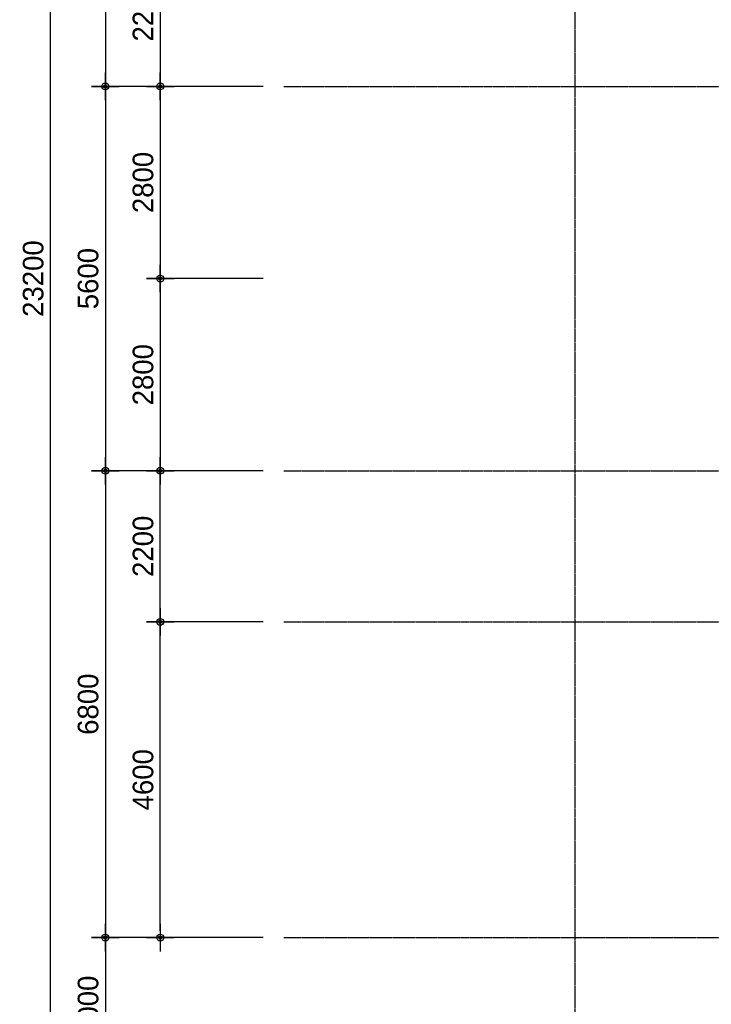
# Model space of a CAD drawing. Header units: millimetres. Extents: x 3445018 to 4174071, y -6064565 to -5122887.
# Tile 179 of 192: x 3849452 to 3859522, y -5242284 to -5227942. Entities that reach past the tile are written whole.
import ezdxf

# ---------------------------------------------------------------- set-up
doc = ezdxf.new("R2010")
doc.units = ezdxf.units.MM
doc.header["$MEASUREMENT"] = 0
doc.linetypes.add('CEN', pattern=[66, 60, -2, 2, -2])
doc.layers.get('DEFPOINTS').update_dxf_attribs({"linetype": 'CONTINUOUS'})
doc.layers.add('CEN', color=13, linetype='CEN')
doc.layers.add('DIM', color=7, linetype='CONTINUOUS')
doc.styles.add('HY울릉도 L', font='txt')
doc.styles.add('SDP-S', font='txt')
doc.dimstyles.new('SMDI-3', dxfattribs={"dimtxt": 3, "dimasz": 1, "dimexe": 2, "dimexo": 3, "dimgap": 1, "dimtad": 1, "dimdsep": 46, "dimtxsty": 'HY울릉도 L', "dimblk": 'Z_DOT', "dimcen": 2.5, "dimdle": 1.5, "dimclrd": 1, "dimclre": 1, "dimclrt": 2, "dimadec": 0, "dimazin": 0, "dimtfac": 1, "dimtix": 1, "dimtmove": 2, "dimatfit": 3, "dimldrblk": 'Z_DOT', "dimfxl": 2, "dimtvp": 1, "dimtolj": 1, "dimtzin": 0, "dimarcsym": 0})

# ---------------------------------------------------------------- blocks, each defined once
blk = doc.blocks.new('Z_DOT')
at = {"layer": 'DIM', "color": 1, "ltscale": 3}
for p, q in [((0, -2), (0, 2)), ((-2, 0), (2, 0))]:
    blk.add_line(p, q, dxfattribs=at)
for radius in [0.5, 0.25]:
    blk.add_circle((0, 0), radius, dxfattribs=at)
blk = doc.blocks.new('*D118')
at = {"layer": 'DEFPOINTS', "color": 0, "ltscale": 3, "transparency": 16777216}
for p in [(3849899, -5220113), (3853299, -5220113), (3853299, -5243313)]:
    blk.add_point(p, dxfattribs=at)
at = {"layer": 'DIM', "color": 1, "lineweight": -2, "ltscale": 3, "transparency": 16777216}
for p, q in [((3852999, -5220113), (3849699, -5220113)), ((3849899, -5243213), (3849899, -5220213)), ((3852999, -5243313), (3849699, -5243313))]:
    blk.add_line(p, q, dxfattribs=at)
at = {"layer": 'DIM', "color": 1, "lineweight": -2, "ltscale": 3, "transparency": 16777216, "xscale": 100, "yscale": 100, "zscale": 100}
for p, rotation in [((3849899, -5220113), 90), ((3849899, -5243313), 270)]:
    blk.add_blockref('Z_DOT', p, dxfattribs=dict(at, rotation=rotation))
at = {"layer": 'DIM', "color": 2, "ltscale": 3, "transparency": 16777216, "insert": (3849649, -5231713), "char_height": 300, "attachment_point": 5, "rotation": 90, "style": 'SDP-S'}
blk.add_mtext('\\A1;23200', dxfattribs=at)
blk = doc.blocks.new('*D121')
at = {"layer": 'DEFPOINTS', "color": 0, "ltscale": 3, "transparency": 16777216}
for p in [(3853299, -5222113), (3850699, -5228913), (3853299, -5228913)]:
    blk.add_point(p, dxfattribs=at)
at = {"layer": 'DIM', "color": 1, "lineweight": -2, "ltscale": 3, "transparency": 16777216}
for p, q in [((3852999, -5222113), (3850499, -5222113)), ((3850699, -5222213), (3850699, -5228813)), ((3852999, -5228913), (3850499, -5228913))]:
    blk.add_line(p, q, dxfattribs=at)
at = {"layer": 'DIM', "color": 1, "lineweight": -2, "ltscale": 3, "transparency": 16777216, "xscale": 100, "yscale": 100, "zscale": 100}
for p, rotation in [((3850699, -5222113), 90), ((3850699, -5228913), 270)]:
    blk.add_blockref('Z_DOT', p, dxfattribs=dict(at, rotation=rotation))
at = {"layer": 'DIM', "color": 2, "ltscale": 3, "transparency": 16777216, "insert": (3850449, -5225513), "char_height": 300, "attachment_point": 5, "rotation": 90, "style": 'SDP-S'}
blk.add_mtext('\\A1;6800', dxfattribs=at)
blk = doc.blocks.new('*D122')
at = {"layer": 'DEFPOINTS', "color": 0, "ltscale": 3, "transparency": 16777216}
for p in [(3853299, -5228913), (3850699, -5234513), (3853299, -5234513)]:
    blk.add_point(p, dxfattribs=at)
at = {"layer": 'DIM', "color": 1, "lineweight": -2, "ltscale": 3, "transparency": 16777216}
for p, q in [((3852999, -5228913), (3850499, -5228913)), ((3850699, -5229013), (3850699, -5234413)), ((3852999, -5234513), (3850499, -5234513))]:
    blk.add_line(p, q, dxfattribs=at)
at = {"layer": 'DIM', "color": 1, "lineweight": -2, "ltscale": 3, "transparency": 16777216, "xscale": 100, "yscale": 100, "zscale": 100}
for p, rotation in [((3850699, -5228913), 90), ((3850699, -5234513), 270)]:
    blk.add_blockref('Z_DOT', p, dxfattribs=dict(at, rotation=rotation))
at = {"layer": 'DIM', "color": 2, "ltscale": 3, "transparency": 16777216, "insert": (3850449, -5231713), "char_height": 300, "attachment_point": 5, "rotation": 90, "style": 'SDP-S'}
blk.add_mtext('\\A1;5600', dxfattribs=at)
blk = doc.blocks.new('*D123')
at = {"layer": 'DEFPOINTS', "color": 0, "ltscale": 3, "transparency": 16777216}
for p in [(3853299, -5234513), (3850699, -5241313), (3853299, -5241313)]:
    blk.add_point(p, dxfattribs=at)
at = {"layer": 'DIM', "color": 1, "lineweight": -2, "ltscale": 3, "transparency": 16777216}
for p, q in [((3852999, -5234513), (3850499, -5234513)), ((3850699, -5234613), (3850699, -5241213)), ((3852999, -5241313), (3850499, -5241313))]:
    blk.add_line(p, q, dxfattribs=at)
at = {"layer": 'DIM', "color": 1, "lineweight": -2, "ltscale": 3, "transparency": 16777216, "xscale": 100, "yscale": 100, "zscale": 100}
for p, rotation in [((3850699, -5234513), 90), ((3850699, -5241313), 270)]:
    blk.add_blockref('Z_DOT', p, dxfattribs=dict(at, rotation=rotation))
at = {"layer": 'DIM', "color": 2, "ltscale": 3, "transparency": 16777216, "insert": (3850449, -5237913), "char_height": 300, "attachment_point": 5, "rotation": 90, "style": 'SDP-S'}
blk.add_mtext('\\A1;6800', dxfattribs=at)
blk = doc.blocks.new('*D124')
at = {"layer": 'DEFPOINTS', "color": 0, "ltscale": 3, "transparency": 16777216}
for p in [(3853299, -5241313), (3850699, -5243313), (3853299, -5243313)]:
    blk.add_point(p, dxfattribs=at)
at = {"layer": 'DIM', "color": 1, "lineweight": -2, "ltscale": 3, "transparency": 16777216}
for p, q in [((3852999, -5241313), (3850499, -5241313)), ((3850699, -5241413), (3850699, -5243213)), ((3852999, -5243313), (3850499, -5243313))]:
    blk.add_line(p, q, dxfattribs=at)
at = {"layer": 'DIM', "color": 1, "lineweight": -2, "ltscale": 3, "transparency": 16777216, "xscale": 100, "yscale": 100, "zscale": 100}
for p, rotation in [((3850699, -5241313), 90), ((3850699, -5243313), 270)]:
    blk.add_blockref('Z_DOT', p, dxfattribs=dict(at, rotation=rotation))
at = {"layer": 'DIM', "color": 2, "ltscale": 3, "transparency": 16777216, "insert": (3850449, -5242313), "char_height": 300, "attachment_point": 5, "rotation": 90, "style": 'SDP-S'}
blk.add_mtext('\\A1;2000', dxfattribs=at)
blk = doc.blocks.new('*D126')
at = {"layer": 'DEFPOINTS', "color": 0, "ltscale": 3, "transparency": 16777216}
for p in [(3853299, -5226713), (3851499, -5228913), (3853299, -5228913)]:
    blk.add_point(p, dxfattribs=at)
at = {"layer": 'DIM', "color": 1, "lineweight": -2, "ltscale": 3, "transparency": 16777216}
for p, q in [((3852999, -5226713), (3851299, -5226713)), ((3851499, -5226813), (3851499, -5228813)), ((3852999, -5228913), (3851299, -5228913))]:
    blk.add_line(p, q, dxfattribs=at)
at = {"layer": 'DIM', "color": 1, "lineweight": -2, "ltscale": 3, "transparency": 16777216, "xscale": 100, "yscale": 100, "zscale": 100}
for p, rotation in [((3851499, -5226713), 90), ((3851499, -5228913), 270)]:
    blk.add_blockref('Z_DOT', p, dxfattribs=dict(at, rotation=rotation))
at = {"layer": 'DIM', "color": 2, "ltscale": 3, "transparency": 16777216, "insert": (3851249, -5227813), "char_height": 300, "attachment_point": 5, "rotation": 90, "style": 'SDP-S'}
blk.add_mtext('\\A1;2200', dxfattribs=at)
blk = doc.blocks.new('*D128')
at = {"layer": 'DEFPOINTS', "color": 0, "ltscale": 3, "transparency": 16777216}
for p in [(3851499, -5236713), (3853299, -5236713), (3853299, -5241313)]:
    blk.add_point(p, dxfattribs=at)
at = {"layer": 'DIM', "color": 1, "lineweight": -2, "ltscale": 3, "transparency": 16777216}
for p, q in [((3852999, -5236713), (3851299, -5236713)), ((3851499, -5241213), (3851499, -5236813)), ((3852999, -5241313), (3851299, -5241313))]:
    blk.add_line(p, q, dxfattribs=at)
at = {"layer": 'DIM', "color": 1, "lineweight": -2, "ltscale": 3, "transparency": 16777216, "xscale": 100, "yscale": 100, "zscale": 100}
for p, rotation in [((3851499, -5236713), 90), ((3851499, -5241313), 270)]:
    blk.add_blockref('Z_DOT', p, dxfattribs=dict(at, rotation=rotation))
at = {"layer": 'DIM', "color": 2, "ltscale": 3, "transparency": 16777216, "insert": (3851249, -5239013), "char_height": 300, "attachment_point": 5, "rotation": 90, "style": 'SDP-S'}
blk.add_mtext('\\A1;4600', dxfattribs=at)
blk = doc.blocks.new('*D129')
at = {"layer": 'DEFPOINTS', "color": 0, "ltscale": 3, "transparency": 16777216}
for p in [(3851499, -5234513), (3853299, -5234513), (3853299, -5236713)]:
    blk.add_point(p, dxfattribs=at)
at = {"layer": 'DIM', "color": 1, "lineweight": -2, "ltscale": 3, "transparency": 16777216}
for p, q in [((3852999, -5234513), (3851299, -5234513)), ((3851499, -5236613), (3851499, -5234613)), ((3852999, -5236713), (3851299, -5236713))]:
    blk.add_line(p, q, dxfattribs=at)
at = {"layer": 'DIM', "color": 1, "lineweight": -2, "ltscale": 3, "transparency": 16777216, "xscale": 100, "yscale": 100, "zscale": 100}
for p, rotation in [((3851499, -5234513), 90), ((3851499, -5236713), 270)]:
    blk.add_blockref('Z_DOT', p, dxfattribs=dict(at, rotation=rotation))
at = {"layer": 'DIM', "color": 2, "ltscale": 3, "transparency": 16777216, "insert": (3851249, -5235613), "char_height": 300, "attachment_point": 5, "rotation": 90, "style": 'SDP-S'}
blk.add_mtext('\\A1;2200', dxfattribs=at)
blk = doc.blocks.new('*D130')
at = {"layer": 'DEFPOINTS', "color": 0, "ltscale": 3, "transparency": 16777216}
for p in [(3853299, -5228913), (3851499, -5231713), (3853299, -5231713)]:
    blk.add_point(p, dxfattribs=at)
at = {"layer": 'DIM', "color": 1, "lineweight": -2, "ltscale": 3, "transparency": 16777216}
for p, q in [((3852999, -5228913), (3851299, -5228913)), ((3851499, -5229013), (3851499, -5231613)), ((3852999, -5231713), (3851299, -5231713))]:
    blk.add_line(p, q, dxfattribs=at)
at = {"layer": 'DIM', "color": 1, "lineweight": -2, "ltscale": 3, "transparency": 16777216, "xscale": 100, "yscale": 100, "zscale": 100}
for p, rotation in [((3851499, -5228913), 90), ((3851499, -5231713), 270)]:
    blk.add_blockref('Z_DOT', p, dxfattribs=dict(at, rotation=rotation))
at = {"layer": 'DIM', "color": 2, "ltscale": 3, "transparency": 16777216, "insert": (3851249, -5230313), "char_height": 300, "attachment_point": 5, "rotation": 90, "style": 'SDP-S'}
blk.add_mtext('\\A1;2800', dxfattribs=at)
blk = doc.blocks.new('*D131')
at = {"layer": 'DEFPOINTS', "color": 0, "ltscale": 3, "transparency": 16777216}
for p in [(3853299, -5231713), (3851499, -5234513), (3853299, -5234513)]:
    blk.add_point(p, dxfattribs=at)
at = {"layer": 'DIM', "color": 1, "lineweight": -2, "ltscale": 3, "transparency": 16777216}
for p, q in [((3852999, -5231713), (3851299, -5231713)), ((3851499, -5231813), (3851499, -5234413)), ((3852999, -5234513), (3851299, -5234513))]:
    blk.add_line(p, q, dxfattribs=at)
at = {"layer": 'DIM', "color": 1, "lineweight": -2, "ltscale": 3, "transparency": 16777216, "xscale": 100, "yscale": 100, "zscale": 100}
for p, rotation in [((3851499, -5231713), 90), ((3851499, -5234513), 270)]:
    blk.add_blockref('Z_DOT', p, dxfattribs=dict(at, rotation=rotation))
at = {"layer": 'DIM', "color": 2, "ltscale": 3, "transparency": 16777216, "insert": (3851249, -5233113), "char_height": 300, "attachment_point": 5, "rotation": 90, "style": 'SDP-S'}
blk.add_mtext('\\A1;2800', dxfattribs=at)

msp = doc.modelspace()

# ---------------------------------------------------------------- linework, layer by layer
at = {"layer": 'CEN'}
for p, q in [((3857534.289, -5205977.477), (3857534.289, -5250325.917)), ((3853298.874, -5228912.953), (3904157.54, -5228912.953)), ((3853298.874, -5234512.953), (3904157.54, -5234512.953)), ((3853298.874, -5236712.953), (3904157.54, -5236712.953)), ((3853298.874, -5241312.953), (3904157.54, -5241312.953))]:
    msp.add_line(p, q, dxfattribs=at)

# ---------------------------------------------------------------- dimensions: what is measured, and where the dimension line sits
at = {"layer": 'DIM', "ltscale": 3}
for base, p1, p2, angle, picture, middle in [((3849898.874, -5220112.953), (3853298.874, -5243312.953), (3853298.874, -5220112.953), 90, '*D118', (3849648.67, -5231712.953)), ((3850698.874, -5228912.953), (3853298.874, -5222112.953), (3853298.874, -5228912.953), 90, '*D121', (3850448.67, -5225512.953)), ((3851498.916, -5228912.953), (3853298.874, -5226712.953), (3853298.874, -5228912.953), 90, '*D126', (3851248.712, -5227812.953)), ((3850698.874, -5234512.953), (3853298.874, -5228912.953), (3853298.874, -5234512.953), 90, '*D122', (3850448.67, -5231712.953)), ((3851498.916, -5231712.953), (3853298.874, -5228912.953), (3853298.874, -5231712.953), 90, '*D130', (3851248.712, -5230312.953)), ((3851498.916, -5234512.953), (3853298.874, -5231712.953), (3853298.874, -5234512.953), 90, '*D131', (3851248.712, -5233112.953)), ((3850698.874, -5241312.953), (3853298.874, -5234512.953), (3853298.874, -5241312.953), 90, '*D123', (3850448.67, -5237912.953)), ((3851498.916, -5234512.953), (3853298.874, -5236712.953), (3853298.874, -5234512.953), 270, '*D129', (3851248.712, -5235612.953)), ((3851498.916, -5236712.953), (3853298.874, -5241312.953), (3853298.874, -5236712.953), 270, '*D128', (3851248.712, -5239012.953)), ((3850698.874, -5243312.953), (3853298.874, -5241312.953), (3853298.874, -5243312.953), 90, '*D124', (3850448.67, -5242312.953))]:
    dim = msp.add_linear_dim(base=base, p1=p1, p2=p2, angle=angle, dimstyle='SMDI-3', override={"dimscale": 100, "dimtxsty": 'SDP-S'}, dxfattribs=at)
    dim.commit()
    dim.dimension.update_dxf_attribs({"geometry": picture, "text_midpoint": middle})

doc.saveas('drawing.dxf')
